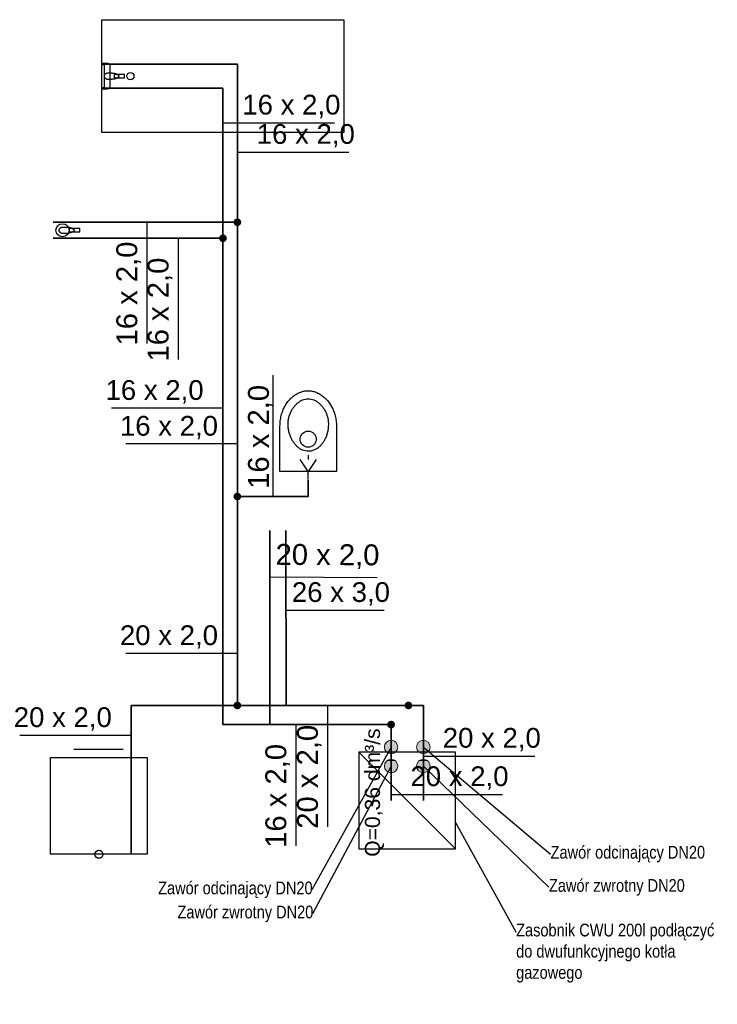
# Model space of a CAD drawing. Extents: x -69357 to 44456, y -75057 to 4617.
# Tile 5 of 23: x -63475 to -63042, y -74868 to -74258. Entities that reach past the tile are written whole.
import ezdxf
from ezdxf import colors
from ezdxf.entities.mleader import LeaderData, LeaderLine
from ezdxf.lldxf.tags import DXFTag
from ezdxf.math import Vec2, Vec3

# ---------------------------------------------------------------- set-up
doc = ezdxf.new("R2010")
doc.units = 0
for name, color, linetype, lineweight in [('IS_Ciepła_woda', 1, 'DASHDOT', 35), ('IS_opisy', 7, 'Continuous', 15), ('IS_Zimna_woda', 5, 'SOLID', 35), ('zawory odcinające', 250, 'Continuous', 20)]:
    doc.layers.add(name, color=color, linetype=linetype, lineweight=lineweight)
for name, color, linetype in [('IS_Inne_Urzadzenia_kanalizacja', 18, 'SOLID'), ('IS_Inne_Urzadzenia_Wodociag', 18, 'SOLID'), ('IS_Odbiorniki', 18, 'SOLID'), ('IS_Opisy_działek_Wodociag', 18, 'SOLID'), ('IS_Text_Odbiornikow_Wodociag', 7, 'Continuous')]:
    doc.layers.add(name, color=color, linetype=linetype)
doc.styles.add('Opisowy', font='arial.ttf')
doc.styles.get("Standard").update_dxf_attribs({"font": 'arial.ttf'})
tags = doc.linetypes.add('DASHDOT', pattern=[20, 10, -5, 0, -5]).pattern_tags.tags
tags[10:11] = [DXFTag(74, 4), DXFTag(75, 0), DXFTag(340, '0'), DXFTag(46, 0.0), DXFTag(50, 0.0), DXFTag(44, 0.0), DXFTag(45, 0.0)]
tags[8:9] = [DXFTag(74, 4), DXFTag(75, 0), DXFTag(340, '0'), DXFTag(46, 0.0), DXFTag(50, 0.0), DXFTag(44, 0.0), DXFTag(45, 0.0)]
tags[6:7] = [DXFTag(74, 4), DXFTag(75, 0), DXFTag(340, '0'), DXFTag(46, 0.0), DXFTag(50, 0.0), DXFTag(44, 0.0), DXFTag(45, 0.0)]
tags[4:5] = [DXFTag(74, 4), DXFTag(75, 0), DXFTag(340, '0'), DXFTag(46, 0.0), DXFTag(50, 0.0), DXFTag(44, 0.0), DXFTag(45, 0.0)]
tags = doc.linetypes.add('SOLID', pattern=[10, 10, 0]).pattern_tags.tags
tags[6:7] = [DXFTag(74, 4), DXFTag(75, 0), DXFTag(340, '0'), DXFTag(46, 0.0), DXFTag(50, 0.0), DXFTag(44, 0.0), DXFTag(45, 0.0)]
tags[4:5] = [DXFTag(74, 4), DXFTag(75, 0), DXFTag(340, '0'), DXFTag(46, 0.0), DXFTag(50, 0.0), DXFTag(44, 0.0), DXFTag(45, 0.0)]

# ---------------------------------------------------------------- blocks, each defined once
blk = doc.blocks.new('_None')

msp = doc.modelspace()

# ---------------------------------------------------------------- hatches: boundary and pattern name
at = {"layer": 'IS_Opisy_działek_Wodociag'}
h = msp.add_hatch(color=5, dxfattribs=at)
edge = h.paths.add_edge_path()
edge.add_arc((-63339.9, -74383.4), 2.4, 90, 450)
h = msp.add_hatch(color=1, dxfattribs=at)
edge = h.paths.add_edge_path()
edge.add_arc((-63348.82, -74393.34), 2.4, 90, 450)
h = msp.add_hatch(color=5, dxfattribs=at)
edge = h.paths.add_edge_path()
edge.add_arc((-63339.9, -74553.37), 2.4, 90, 450)
h = msp.add_hatch(color=5, dxfattribs=at)
edge = h.paths.add_edge_path()
edge.add_arc((-63339.9, -74682.88), 2.4, 90, 450)
h = msp.add_hatch(color=1, dxfattribs=at)
edge = h.paths.add_edge_path()
edge.add_arc((-63244.56, -74694.72), 2.4, 90, 450)
at = {"layer": 'IS_Text_Odbiornikow_Wodociag'}
h = msp.add_hatch(color=5, dxfattribs=at)
edge = h.paths.add_edge_path()
edge.add_arc((-63233.8, -74682.88), 2.4, 90, 450)
at = {"layer": 'zawory odcinające'}
h = msp.add_hatch(color=256, dxfattribs=at)
h.dxf.hatch_style = 1
h.paths.add_polyline_path([(-63248.74, -74708.65, 0.414214), (-63244.56, -74712.83, 0.414214), (-63240.38, -74708.65)])
h.paths.add_polyline_path([(-63248.74, -74708.65), (-63240.38, -74708.65, 0.414214), (-63244.56, -74704.47, 0.414214)])
h = msp.add_hatch(color=256, dxfattribs=at)
h.dxf.hatch_style = 1
h.paths.add_polyline_path([(-63228.74, -74708.65, 0.414214), (-63224.56, -74712.83, 0.414214), (-63220.38, -74708.65)])
h.paths.add_polyline_path([(-63228.74, -74708.65), (-63220.38, -74708.65, 0.414214), (-63224.56, -74704.47, 0.414214)])
h = msp.add_hatch(color=256, dxfattribs=at)
h.dxf.hatch_style = 1
h.paths.add_polyline_path([(-63248.74, -74720.44, 0.414214), (-63244.56, -74724.62, 0.414214), (-63240.38, -74720.44)])
h.paths.add_polyline_path([(-63248.74, -74720.44), (-63240.38, -74720.44, 0.414214), (-63244.56, -74716.26, 0.414214)])
h = msp.add_hatch(color=256, dxfattribs=at)
h.dxf.hatch_style = 1
h.paths.add_polyline_path([(-63228.74, -74720.44, 0.414214), (-63224.56, -74724.62, 0.414214), (-63220.38, -74720.44)])
h.paths.add_polyline_path([(-63228.74, -74720.44), (-63220.38, -74720.44, 0.414214), (-63224.56, -74716.26, 0.414214)])

# ---------------------------------------------------------------- linework, layer by layer
at = {"layer": 'IS_Ciepła_woda'}
for p, q in [((-63348.82, -74300.38), (-63423.88, -74300.38)), ((-63348.82, -74393.34), (-63348.82, -74300.38)), ((-63348.82, -74393.34), (-63454.03, -74393.34)), ((-63348.82, -74393.34), (-63348.82, -74694.72)), ((-63319.84, -74574.49), (-63319.84, -74694.72)), ((-63348.82, -74694.72), (-63244.56, -74694.72)), ((-63244.56, -74694.72), (-63244.56, -74741.76))]:
    msp.add_line(p, q, dxfattribs=at)
at = {"layer": 'IS_Inne_Urzadzenia_kanalizacja'}
msp.add_ellipse((-63425.74, -74775.1), major_axis=(2.5, 0), ratio=1, dxfattribs=at)
at = {"layer": 'IS_Inne_Urzadzenia_Wodociag'}
for p, q in [((-63204.56, -74711.76), (-63264.56, -74711.76)), ((-63264.56, -74711.76), (-63264.56, -74771.76)), ((-63204.56, -74771.76), (-63264.56, -74711.76)), ((-63204.56, -74771.76), (-63204.56, -74711.76)), ((-63264.56, -74771.76), (-63204.56, -74771.76)), ((-63204.56, -74771.76), (-63204.56, -74771.76))]:
    msp.add_line(p, q, dxfattribs=at)
at = {"layer": 'IS_Odbiorniki'}
for p, q in [((-63423.88, -74257.88), (-63273.88, -74257.88)), ((-63423.88, -74327.88), (-63423.88, -74257.88)), ((-63423.88, -74257.88), (-63423.88, -74257.88)), ((-63273.88, -74257.88), (-63273.88, -74327.88)), ((-63423.88, -74285.88), (-63423.88, -74284.88)), ((-63423.88, -74284.88), (-63422.38, -74284.88)), ((-63422.38, -74285.88), (-63423.88, -74285.88)), ((-63422.38, -74284.88), (-63422.38, -74285.88)), ((-63422.38, -74285.88), (-63422.38, -74285.88)), ((-63409.88, -74291.88), (-63416.38, -74291.88)), ((-63416.38, -74291.88), (-63416.38, -74293.88)), ((-63416.38, -74293.88), (-63409.88, -74293.88)), ((-63409.88, -74293.88), (-63409.88, -74291.88)), ((-63409.88, -74293.88), (-63409.88, -74293.88)), ((-63423.88, -74300.88), (-63423.88, -74299.88)), ((-63423.88, -74299.88), (-63422.38, -74299.88)), ((-63422.38, -74300.88), (-63423.88, -74300.88)), ((-63422.38, -74299.88), (-63422.38, -74300.88)), ((-63422.38, -74300.88), (-63422.38, -74300.88)), ((-63273.88, -74327.88), (-63423.88, -74327.88)), ((-63437.51, -74387.35), (-63444.22, -74387.35)), ((-63444.22, -74387.35), (-63444.22, -74389.34)), ((-63437.51, -74389.34), (-63437.51, -74387.35)), ((-63444.22, -74389.34), (-63437.51, -74389.34)), ((-63437.51, -74389.34), (-63437.51, -74389.34)), ((-63295.97, -74527.85), (-63295.97, -74530.35)), ((-63295.97, -74537.85), (-63300.97, -74530.35)), ((-63290.97, -74530.35), (-63295.97, -74537.85)), ((-63295.97, -74542.85), (-63295.97, -74537.85)), ((-63410.74, -74710.1), (-63441.24, -74710.1)), ((-63455.74, -74775.1), (-63455.74, -74715.1)), ((-63455.74, -74715.1), (-63395.74, -74715.1)), ((-63395.74, -74715.1), (-63395.74, -74775.1)), ((-63395.74, -74775.1), (-63455.74, -74775.1)), ((-63395.74, -74775.1), (-63395.74, -74775.1))]:
    msp.add_line(p, q, dxfattribs=at)
for centre, major_axis in [((-63406.23, -74292.88), (2.2, 0)), ((-63448.35, -74388.37), (4.08, 0)), ((-63295.97, -74517.85), (5.01, 0))]:
    msp.add_ellipse(centre, major_axis=major_axis, ratio=1, dxfattribs=at)
for points, knots in [([(-63422.38, -74300.88), (-63422.38, -74300.52), (-63422.38, -74299.72), (-63422.38, -74298.43), (-63422.38, -74296.97), (-63422.38, -74295.38), (-63422.38, -74293.72), (-63422.38, -74292.04), (-63422.38, -74290.38), (-63422.38, -74288.79), (-63422.38, -74287.33), (-63422.38, -74286.04), (-63422.38, -74285.24), (-63422.38, -74284.88)], [0, 0, 0, 0, 1.082645, 2.38843, 3.867769, 5.471074, 7.14876, 8.85124, 10.528926, 12.132231, 13.61157, 14.917355, 16, 16, 16, 16]), ([(-63422.38, -74284.88), (-63422.37, -74284.88), (-63422.35, -74284.88), (-63422.32, -74284.88), (-63422.26, -74284.88), (-63422.17, -74284.88), (-63422.06, -74284.88), (-63421.92, -74284.88), (-63421.76, -74284.88), (-63421.57, -74284.88), (-63421.36, -74284.88), (-63421.13, -74284.88), (-63420.96, -74284.88), (-63420.88, -74284.88)], [0, 0, 0, 0, 0.012397, 0.049587, 0.11157, 0.198347, 0.309917, 0.446281, 0.607438, 0.793388, 1.004132, 1.239669, 1.5, 1.5, 1.5, 1.5]), ([(-63422.38, -74292.88), (-63422.38, -74292.79), (-63422.36, -74292.6), (-63422.29, -74292.34), (-63422.18, -74292.08), (-63422.03, -74291.83), (-63421.85, -74291.61), (-63421.65, -74291.4), (-63421.42, -74291.22), (-63421.18, -74291.08), (-63420.92, -74290.97), (-63420.65, -74290.9), (-63420.47, -74290.88), (-63420.38, -74290.88)], [0, 0, 0, 0, 0.273037, 0.549292, 0.830058, 1.115075, 1.403036, 1.692041, 1.980001, 2.265018, 2.545785, 2.82204, 3.095076, 3.095076, 3.095076, 3.095076]), ([(-63420.88, -74284.88), (-63420.75, -74284.88), (-63420.51, -74284.89), (-63420.17, -74284.92), (-63419.87, -74284.99), (-63419.61, -74285.09), (-63419.4, -74285.23), (-63419.22, -74285.4), (-63419.09, -74285.62), (-63418.99, -74285.87), (-63418.92, -74286.17), (-63418.88, -74286.51), (-63418.88, -74286.75), (-63418.88, -74286.88)], [0, 0, 0, 0, 0.384885, 0.724568, 1.024891, 1.293879, 1.542296, 1.783488, 2.031905, 2.300893, 2.601217, 2.940899, 3.325784, 3.325784, 3.325784, 3.325784]), ([(-63420.38, -74290.88), (-63420.33, -74290.88), (-63420.24, -74290.88), (-63420.1, -74290.88), (-63419.95, -74290.88), (-63419.8, -74290.88), (-63419.64, -74290.88), (-63419.47, -74290.88), (-63419.29, -74290.88), (-63419.09, -74290.88), (-63418.87, -74290.88), (-63418.63, -74290.88), (-63418.46, -74290.88), (-63418.38, -74290.88)], [0, 0, 0, 0, 0.136739, 0.275733, 0.419234, 0.569497, 0.728775, 0.899324, 1.083396, 1.283246, 1.501127, 1.739294, 2, 2, 2, 2]), ([(-63418.88, -74286.88), (-63418.88, -74287.18), (-63418.88, -74287.81), (-63418.88, -74288.81), (-63418.88, -74289.9), (-63418.88, -74291.07), (-63418.88, -74292.27), (-63418.88, -74293.49), (-63418.88, -74294.69), (-63418.88, -74295.85), (-63418.88, -74296.95), (-63418.88, -74297.95), (-63418.88, -74298.58), (-63418.88, -74298.88)], [0, 0, 0, 0, 0.888054, 1.897821, 3.002254, 4.174305, 5.386927, 6.613073, 7.825695, 8.997746, 10.102179, 11.111946, 12, 12, 12, 12]), ([(-63418.38, -74290.88), (-63418.15, -74290.88), (-63417.7, -74290.9), (-63417.03, -74290.96), (-63416.39, -74291.07), (-63415.78, -74291.22), (-63415.21, -74291.39), (-63414.7, -74291.6), (-63414.26, -74291.82), (-63413.89, -74292.06), (-63413.61, -74292.32), (-63413.42, -74292.59), (-63413.38, -74292.79), (-63413.38, -74292.88)], [0, 0, 0, 0, 0.680365, 1.352598, 2.007974, 2.637404, 3.231713, 3.781963, 4.279934, 4.718988, 5.095816, 5.41425, 5.692788, 5.692788, 5.692788, 5.692788]), ([(-63420.38, -74294.88), (-63420.47, -74294.88), (-63420.65, -74294.86), (-63420.92, -74294.79), (-63421.18, -74294.68), (-63421.42, -74294.53), (-63421.65, -74294.36), (-63421.85, -74294.15), (-63422.03, -74293.93), (-63422.18, -74293.68), (-63422.29, -74293.42), (-63422.36, -74293.15), (-63422.38, -74292.97), (-63422.38, -74292.88)], [0, 0, 0, 0, 0.273037, 0.549292, 0.830058, 1.115075, 1.403036, 1.692041, 1.980001, 2.265018, 2.545785, 2.82204, 3.095076, 3.095076, 3.095076, 3.095076]), ([(-63418.38, -74294.88), (-63418.42, -74294.88), (-63418.53, -74294.88), (-63418.7, -74294.88), (-63418.88, -74294.88), (-63419.07, -74294.88), (-63419.27, -74294.88), (-63419.48, -74294.88), (-63419.68, -74294.88), (-63419.87, -74294.88), (-63420.05, -74294.88), (-63420.22, -74294.88), (-63420.33, -74294.88), (-63420.38, -74294.88)], [0, 0, 0, 0, 0.148009, 0.316304, 0.500376, 0.695718, 0.897821, 1.102179, 1.304282, 1.499624, 1.683696, 1.851991, 2, 2, 2, 2]), ([(-63413.38, -74292.88), (-63413.38, -74292.97), (-63413.42, -74293.17), (-63413.61, -74293.44), (-63413.89, -74293.7), (-63414.26, -74293.94), (-63414.7, -74294.16), (-63415.21, -74294.37), (-63415.78, -74294.54), (-63416.39, -74294.68), (-63417.03, -74294.79), (-63417.7, -74294.86), (-63418.15, -74294.88), (-63418.38, -74294.88)], [0, 0, 0, 0, 0.278538, 0.596972, 0.9738, 1.412854, 1.910826, 2.461075, 3.055384, 3.684814, 4.34019, 5.012423, 5.692788, 5.692788, 5.692788, 5.692788]), ([(-63420.88, -74300.88), (-63420.96, -74300.88), (-63421.13, -74300.88), (-63421.36, -74300.88), (-63421.57, -74300.88), (-63421.76, -74300.88), (-63421.92, -74300.88), (-63422.06, -74300.88), (-63422.17, -74300.88), (-63422.26, -74300.88), (-63422.32, -74300.88), (-63422.35, -74300.88), (-63422.37, -74300.88), (-63422.38, -74300.88)], [0, 0, 0, 0, 0.260331, 0.495868, 0.706612, 0.892562, 1.053719, 1.190083, 1.301653, 1.38843, 1.450413, 1.487603, 1.5, 1.5, 1.5, 1.5]), ([(-63418.88, -74298.88), (-63418.88, -74298.97), (-63418.88, -74299.15), (-63418.92, -74299.42), (-63418.99, -74299.68), (-63419.09, -74299.92), (-63419.23, -74300.15), (-63419.4, -74300.36), (-63419.61, -74300.54), (-63419.86, -74300.69), (-63420.16, -74300.8), (-63420.5, -74300.87), (-63420.75, -74300.88), (-63420.88, -74300.88)], [0, 0, 0, 0, 0.272276, 0.542692, 0.810227, 1.07504, 1.338798, 1.604973, 1.87895, 2.16785, 2.480019, 2.824368, 3.209791, 3.209791, 3.209791, 3.209791]), ([(-63450.41, -74388.35), (-63450.41, -74388.25), (-63450.4, -74388.07), (-63450.32, -74387.81), (-63450.21, -74387.55), (-63450.06, -74387.3), (-63449.87, -74387.08), (-63449.66, -74386.88), (-63449.43, -74386.7), (-63449.18, -74386.55), (-63448.91, -74386.44), (-63448.63, -74386.37), (-63448.44, -74386.36), (-63448.35, -74386.36)], [0, 0, 0, 0, 0.271425, 0.546649, 0.827367, 1.113556, 1.404027, 1.696914, 1.990094, 2.281571, 2.569879, 2.854507, 3.136391, 3.136391, 3.136391, 3.136391]), ([(-63448.35, -74390.33), (-63448.44, -74390.33), (-63448.63, -74390.32), (-63448.91, -74390.25), (-63449.18, -74390.14), (-63449.43, -74389.99), (-63449.66, -74389.81), (-63449.87, -74389.61), (-63450.06, -74389.39), (-63450.21, -74389.14), (-63450.32, -74388.89), (-63450.4, -74388.62), (-63450.41, -74388.44), (-63450.41, -74388.35)], [0, 0, 0, 0, 0.281885, 0.566513, 0.85482, 1.146298, 1.439477, 1.732365, 2.022836, 2.309024, 2.589742, 2.864967, 3.136391, 3.136391, 3.136391, 3.136391]), ([(-63448.35, -74386.36), (-63448.3, -74386.36), (-63448.21, -74386.36), (-63448.06, -74386.36), (-63447.91, -74386.36), (-63447.76, -74386.36), (-63447.59, -74386.36), (-63447.42, -74386.36), (-63447.22, -74386.36), (-63447.02, -74386.36), (-63446.79, -74386.36), (-63446.54, -74386.36), (-63446.37, -74386.36), (-63446.28, -74386.36)], [0, 0, 0, 0, 0.141211, 0.28475, 0.432944, 0.58812, 0.752608, 0.928734, 1.118825, 1.325211, 1.550217, 1.796173, 2.065404, 2.065404, 2.065404, 2.065404]), ([(-63446.28, -74386.36), (-63446.05, -74386.36), (-63445.58, -74386.37), (-63444.9, -74386.44), (-63444.23, -74386.55), (-63443.6, -74386.69), (-63443.02, -74386.87), (-63442.49, -74387.07), (-63442.03, -74387.29), (-63441.65, -74387.53), (-63441.36, -74387.78), (-63441.17, -74388.05), (-63441.12, -74388.25), (-63441.12, -74388.35)], [0, 0, 0, 0, 0.702582, 1.396527, 2.072634, 2.721358, 3.333079, 3.898418, 4.408712, 4.856877, 5.2392, 5.559355, 5.836677, 5.836677, 5.836677, 5.836677]), ([(-63441.12, -74388.35), (-63441.12, -74388.44), (-63441.17, -74388.64), (-63441.36, -74388.91), (-63441.65, -74389.16), (-63442.03, -74389.4), (-63442.49, -74389.62), (-63443.02, -74389.82), (-63443.6, -74390), (-63444.23, -74390.14), (-63444.9, -74390.25), (-63445.58, -74390.32), (-63446.05, -74390.33), (-63446.28, -74390.33)], [0, 0, 0, 0, 0.277322, 0.597477, 0.9798, 1.427965, 1.938259, 2.503598, 3.115319, 3.764043, 4.44015, 5.134095, 5.836677, 5.836677, 5.836677, 5.836677]), ([(-63446.28, -74390.33), (-63446.33, -74390.33), (-63446.43, -74390.33), (-63446.57, -74390.33), (-63446.72, -74390.33), (-63446.87, -74390.33), (-63447.04, -74390.33), (-63447.22, -74390.33), (-63447.41, -74390.33), (-63447.61, -74390.33), (-63447.84, -74390.33), (-63448.09, -74390.33), (-63448.26, -74390.33), (-63448.35, -74390.33)], [0, 0, 0, 0, 0.141211, 0.28475, 0.432944, 0.58812, 0.752608, 0.928734, 1.118825, 1.325211, 1.550217, 1.796173, 2.065404, 2.065404, 2.065404, 2.065404]), ([(-63313.47, -74509.85), (-63313.47, -74508.7), (-63313.34, -74506.46), (-63312.75, -74503.22), (-63311.81, -74500.23), (-63310.55, -74497.5), (-63309.02, -74495.06), (-63307.25, -74492.94), (-63305.26, -74491.15), (-63303.11, -74489.71), (-63300.81, -74488.65), (-63298.42, -74488), (-63296.78, -74487.85), (-63295.97, -74487.85)], [0, 0, 0, 0, 3.448607, 6.723853, 9.846743, 12.834356, 15.70064, 18.457582, 21.116743, 23.691147, 26.19745, 28.658257, 31.104254, 31.104254, 31.104254, 31.104254]), ([(-63295.97, -74487.85), (-63295.15, -74487.85), (-63293.51, -74488.01), (-63291.11, -74488.69), (-63288.82, -74489.79), (-63286.67, -74491.28), (-63284.69, -74493.11), (-63282.91, -74495.27), (-63281.38, -74497.72), (-63280.13, -74500.44), (-63279.19, -74503.39), (-63278.6, -74506.56), (-63278.47, -74508.74), (-63278.47, -74509.85)], [0, 0, 0, 0, 2.447033, 4.91566, 7.439138, 10.03873, 12.726732, 15.509667, 18.391215, 21.374736, 24.4654, 27.671942, 31.008057, 31.008057, 31.008057, 31.008057]), ([(-63308.47, -74508.35), (-63308.47, -74507.63), (-63308.37, -74506.19), (-63307.95, -74504.07), (-63307.28, -74502.05), (-63306.39, -74500.15), (-63305.31, -74498.4), (-63304.05, -74496.83), (-63302.64, -74495.47), (-63301.1, -74494.35), (-63299.46, -74493.51), (-63297.74, -74492.98), (-63296.55, -74492.85), (-63295.97, -74492.85)], [0, 0, 0, 0, 2.16899, 4.317725, 6.444376, 8.542237, 10.601755, 12.612602, 14.565919, 16.456912, 18.287975, 20.072352, 21.837822, 21.837822, 21.837822, 21.837822]), ([(-63295.97, -74492.85), (-63295.38, -74492.85), (-63294.19, -74492.98), (-63292.47, -74493.51), (-63290.83, -74494.35), (-63289.29, -74495.47), (-63287.88, -74496.83), (-63286.63, -74498.4), (-63285.54, -74500.15), (-63284.65, -74502.05), (-63283.98, -74504.07), (-63283.56, -74506.19), (-63283.47, -74507.63), (-63283.47, -74508.35)], [0, 0, 0, 0, 1.765469, 3.549847, 5.38091, 7.271903, 9.22522, 11.236067, 13.295584, 15.393445, 17.520097, 19.668832, 21.837822, 21.837822, 21.837822, 21.837822]), ([(-63313.47, -74537.85), (-63313.47, -74535.6), (-63313.47, -74531.58), (-63313.47, -74526.18), (-63313.47, -74521.99), (-63313.47, -74518.83), (-63313.47, -74516.51), (-63313.47, -74514.83), (-63313.47, -74513.62), (-63313.47, -74512.69), (-63313.47, -74511.85), (-63313.47, -74510.92), (-63313.47, -74510.24), (-63313.47, -74509.85)], [0, 0, 0, 0, 6.737791, 12.075883, 16.201352, 19.301277, 21.562735, 23.172802, 24.318557, 25.187077, 25.96544, 26.840721, 28, 28, 28, 28]), ([(-63295.97, -74525.35), (-63296.55, -74525.35), (-63297.74, -74525.23), (-63299.47, -74524.68), (-63301.11, -74523.82), (-63302.65, -74522.66), (-63304.06, -74521.23), (-63305.32, -74519.55), (-63306.4, -74517.65), (-63307.29, -74515.55), (-63307.95, -74513.28), (-63308.37, -74510.86), (-63308.47, -74509.2), (-63308.47, -74508.35)], [0, 0, 0, 0, 1.765585, 3.552282, 5.393148, 7.308851, 9.310391, 11.402137, 13.584538, 15.856368, 18.216537, 20.665584, 23.206893, 23.206893, 23.206893, 23.206893]), ([(-63283.47, -74508.35), (-63283.47, -74509.24), (-63283.56, -74510.96), (-63283.97, -74513.45), (-63284.64, -74515.76), (-63285.52, -74517.87), (-63286.61, -74519.75), (-63287.87, -74521.4), (-63289.29, -74522.79), (-63290.83, -74523.9), (-63292.47, -74524.72), (-63294.19, -74525.23), (-63295.38, -74525.35), (-63295.97, -74525.35)], [0, 0, 0, 0, 2.653831, 5.171757, 7.564384, 9.840362, 12.007145, 14.072009, 16.043366, 17.932381, 19.754842, 21.533085, 23.297545, 23.297545, 23.297545, 23.297545]), ([(-63278.47, -74509.85), (-63278.47, -74509.86), (-63278.47, -74509.91), (-63278.47, -74510.1), (-63278.47, -74510.55), (-63278.47, -74511.37), (-63278.47, -74512.69), (-63278.47, -74514.65), (-63278.47, -74517.36), (-63278.47, -74520.96), (-63278.47, -74525.57), (-63278.47, -74531.31), (-63278.47, -74535.53), (-63278.47, -74537.85)], [0, 0, 0, 0, 0.021037, 0.168295, 0.567994, 1.346356, 2.629602, 4.543952, 7.215627, 10.770849, 15.335838, 21.036814, 28, 28, 28, 28]), ([(-63278.47, -74537.85), (-63279.89, -74537.85), (-63282.53, -74537.85), (-63286.22, -74537.85), (-63289.42, -74537.85), (-63292.26, -74537.85), (-63294.88, -74537.85), (-63297.42, -74537.85), (-63300.01, -74537.85), (-63302.8, -74537.85), (-63305.93, -74537.85), (-63309.52, -74537.85), (-63312.08, -74537.85), (-63313.47, -74537.85)], [0, 0, 0, 0, 4.274981, 7.918858, 11.069121, 13.863261, 16.438768, 18.933133, 21.483847, 24.2284, 27.304282, 30.848986, 35, 35, 35, 35])]:
    msp.add_open_spline(points, degree=3, knots=knots, dxfattribs=at)
at = {"layer": 'IS_Opisy_działek_Wodociag'}
for p, q in [((-63348.82, -74321.8), (-63279.67, -74321.8)), ((-63339.9, -74339.96), (-63270.75, -74339.96)), ((-63395.98, -74383.4), (-63395.98, -74458.55)), ((-63376.58, -74393.34), (-63376.58, -74468.49)), ((-63317.93, -74478.22), (-63317.93, -74553.37)), ((-63348.82, -74498.66), (-63417.97, -74498.66)), ((-63339.9, -74520.83), (-63409.05, -74520.83)), ((-63319.84, -74603.13), (-63253.12, -74603.53)), ((-63309.78, -74623.88), (-63248.95, -74623.88)), ((-63339.9, -74650.6), (-63409.05, -74650.6)), ((-63283.98, -74682.88), (-63283.98, -74758.03)), ((-63303.58, -74694.72), (-63303.58, -74769.87)), ((-63405.74, -74701.4), (-63474.89, -74701.4)), ((-63224.56, -74714.2), (-63155.41, -74714.2)), ((-63244.56, -74738), (-63175.41, -74738))]:
    msp.add_line(p, q, dxfattribs=at)
at = {"layer": 'IS_Zimna_woda'}
for p, q in [((-63339.9, -74285.38), (-63423.88, -74285.38)), ((-63339.9, -74383.4), (-63339.9, -74285.38)), ((-63339.9, -74383.4), (-63454.03, -74383.4)), ((-63339.9, -74553.37), (-63339.9, -74383.4)), ((-63295.97, -74553.37), (-63295.97, -74543.35)), ((-63339.9, -74682.88), (-63339.9, -74553.37)), ((-63339.9, -74553.37), (-63295.97, -74553.37)), ((-63309.71, -74682.88), (-63309.84, -74574.49)), ((-63339.9, -74682.88), (-63405.74, -74682.88)), ((-63405.74, -74682.88), (-63405.74, -74775.1)), ((-63339.9, -74682.88), (-63233.8, -74682.88)), ((-63233.8, -74682.88), (-63224.56, -74682.88)), ((-63224.56, -74682.88), (-63224.56, -74741.76))]:
    msp.add_line(p, q, dxfattribs=at)
at = {"layer": 'zawory odcinające'}
for p, q in [((-63244.56, -74708.65), (-63244.56, -74716.94)), ((-63224.56, -74708.65), (-63224.56, -74716.94)), ((-63241.83, -74716.94), (-63247.28, -74716.94)), ((-63221.83, -74716.94), (-63227.28, -74716.94))]:
    msp.add_line(p, q, dxfattribs=at)
for centre in [(-63244.56, -74708.65), (-63224.56, -74708.65), (-63244.56, -74720.44), (-63224.56, -74720.44)]:
    msp.add_circle(centre, 4.18, dxfattribs=at)

# ---------------------------------------------------------------- texts
at = {"layer": 'IS_Opisy_działek_Wodociag', "char_height": 12.24}
for s, insert, attachment_point in [('\\fArial|b0|i0;16 x 2,0', (-63336.82, -74318.92), 7), ('\\fArial|b0|i0;16 x 2,0', (-63327.9, -74337.08), 7), ('\\fArial|b0|i0;16 x 2,0', (-63360.82, -74495.78), 9), ('\\fArial|b0|i0;16 x 2,0', (-63351.9, -74517.95), 9), ('\\fArial|b0|i0;26 x 3,0', (-63306.1, -74621), 7), ('\\fArial|b0|i0;20 x 2,0', (-63351.9, -74647.72), 9), ('\\fArial|b0|i0;20 x 2,0', (-63417.74, -74698.52), 9), ('\\fArial|b0|i0;20 x 2,0', (-63212.56, -74711.32), 7), ('\\fArial|b0|i0;20 x 2,0', (-63232.56, -74735.12), 7)]:
    msp.add_mtext(s, dxfattribs=dict(at, insert=insert, attachment_point=attachment_point))
at = {"layer": 'IS_Opisy_działek_Wodociag', "char_height": 12.96}
for s, insert, attachment_point, rotation in [('\\fArial|b0|i0;16 x 2,0', (-63399.58, -74395.4), 9, 90), ('\\fArial|b0|i0;16 x 2,0', (-63380.18, -74405.34), 9, 90), ('\\fArial|b0|i0;16 x 2,0', (-63317.93, -74484.23), 9, 90), ('\\fArial|b0|i0;20 x 2,0', (-63316.25, -74598.11), 7, 359.7), ('\\fArial|b0|i0;20 x 2,0', (-63287.58, -74694.88), 9, 90), ('\\fArial|b0|i0;16 x 2,0', (-63307.18, -74706.72), 9, 90)]:
    msp.add_mtext(s, dxfattribs=dict(at, insert=insert, attachment_point=attachment_point, rotation=rotation))
at = {"layer": 'IS_Text_Odbiornikow_Wodociag', "linetype": 'SOLID', "insert": (-63248.89, -74776.65), "char_height": 9.36, "attachment_point": 7, "rotation": 90}
msp.add_mtext('\\fArial|b0|i0;Q=0,36 dm³/s', dxfattribs=at)

# ---------------------------------------------------------------- leaders
at = {"layer": 'IS_opisy', "lineweight": 25}
ml = msp.add_multileader_mtext('Standard', dxfattribs=at)
ml.set_content('{\\fArial Narrow|b0|i0|c238|p34;Zawór odcinający DN20}', color=256, style='Opisowy')
ml.set_leader_properties()
ml.set_arrow_properties(name='NONE')
ml.build(insert=Vec2(0, 0))
ml.multileader.update_dxf_attribs({"dogleg_length": 0.1, "arrow_head_size": 0.615})
ctx = ml.context
ctx.base_point, ctx.char_height, ctx.arrow_head_size, ctx.landing_gap_size, ctx.plane_origin = Vec3(-63389.1, -74797.1), 7.8773, 0.615, 0.0615, Vec3(-63010.23, -74910.62)
notes = []
notes.append((ctx, [(1, (1, 1, 0), (-63293.72, -74797.1), (-1, 0), 0.1, [(0, [(-63244.56, -74708.65)], 0, [])])]))
ctx.mtext.insert, ctx.mtext.width, ctx.mtext.flow_direction = Vec3(-63389.03, -74792), 103.3678, 5
ml = msp.add_multileader_mtext('Standard', dxfattribs=at)
ml.set_content('{\\fArial Narrow|b0|i0|c238|p34;Zawór odcinający DN20}', color=256, style='Opisowy')
ml.set_leader_properties()
ml.set_arrow_properties(name='NONE')
ml.build(insert=Vec2(0, 0))
ml.multileader.update_dxf_attribs({"dogleg_length": 0.1, "arrow_head_size": 0.615})
ctx = ml.context
ctx.base_point, ctx.char_height, ctx.arrow_head_size, ctx.landing_gap_size, ctx.plane_origin = Vec3(-63145.71, -74774.98), 7.8773, 0.615, 0.0615, Vec3(-62990.23, -74910.62)
notes.append((ctx, [(0, (1, 1, 0), (-63145.81, -74774.98), (1, 0), 0.1, [(0, [(-63224.56, -74708.65)], 0, [])])]))
ctx.mtext.insert, ctx.mtext.width, ctx.mtext.flow_direction = Vec3(-63145.65, -74769.88), 103.3678, 5
ml = msp.add_multileader_mtext('Standard', dxfattribs=at)
ml.set_content('{\\fArial Narrow|b0|i0|c238|p34;Zawór zwrotny DN20}', color=256, style='Opisowy')
ml.set_leader_properties()
ml.set_arrow_properties(name='NONE')
ml.build(insert=Vec2(0, 0))
ml.multileader.update_dxf_attribs({"dogleg_length": 0.1, "arrow_head_size": 0.615})
ctx = ml.context
ctx.base_point, ctx.char_height, ctx.arrow_head_size, ctx.landing_gap_size, ctx.plane_origin = Vec3(-63377.1, -74812.03), 7.8773, 0.615, 0.0615, Vec3(-62990.23, -74910.62)
notes.append((ctx, [(1, (1, 1, 0), (-63293.28, -74812.03), (-1, 0), 0.1, [(0, [(-63244.56, -74720.44)], 0, [])])]))
ctx.mtext.insert, ctx.mtext.width, ctx.mtext.flow_direction = Vec3(-63377.04, -74806.93), 103.3678, 5
ml = msp.add_multileader_mtext('Standard', dxfattribs=at)
ml.set_content('{\\fArial Narrow|b0|i0|c238|p34;Zawór zwrotny DN20}', color=256, style='Opisowy')
ml.set_leader_properties()
ml.set_arrow_properties(name='NONE')
ml.build(insert=Vec2(0, 0))
ml.multileader.update_dxf_attribs({"dogleg_length": 0.1, "arrow_head_size": 0.615})
ctx = ml.context
ctx.base_point, ctx.char_height, ctx.arrow_head_size, ctx.landing_gap_size, ctx.plane_origin = Vec3(-63146.74, -74795.56), 7.8773, 0.615, 0.0615, Vec3(-62970.23, -74910.62)
notes.append((ctx, [(0, (1, 1, 0), (-63146.84, -74795.56), (1, 0), 0.1, [(0, [(-63224.56, -74720.44)], 0, [])])]))
ctx.mtext.insert, ctx.mtext.width, ctx.mtext.flow_direction = Vec3(-63146.68, -74790.47), 103.3678, 5
ml = msp.add_multileader_mtext('Standard', dxfattribs=at)
ml.set_content('{\\fArial Narrow|b0|i0|c238|p34;Zasobnik CWU 200l podłączyć do dwufunkcyjnego kotła gazowego}', color=256, style='Opisowy')
ml.set_leader_properties()
ml.set_arrow_properties(name='NONE')
ml.build(insert=Vec2(0, 0))
ml.multileader.update_dxf_attribs({"dogleg_length": 0.1, "arrow_head_size": 0.615})
ctx = ml.context
ctx.base_point, ctx.char_height, ctx.arrow_head_size, ctx.landing_gap_size, ctx.plane_origin = Vec3(-63167.09, -74823.21), 7.8773, 0.615, 0.0615, Vec3(-62970.23, -74846.71)
notes.append((ctx, [(0, (1, 1, 0), (-63167.19, -74823.21), (1, 0), 0.1, [(0, [(-63204.56, -74755.46)], 0, [])])]))
ctx.mtext.insert, ctx.mtext.width, ctx.mtext.flow_direction = Vec3(-63167.03, -74818.11), 124.1159, 5
for ctx, leaders in notes:
    for number, flags, end, landing, length, lines in leaders:
        leader = LeaderData()
        leader.index, (leader.has_last_leader_line, leader.has_dogleg_vector, leader.attachment_direction) = number, flags
        leader.last_leader_point, leader.dogleg_vector, leader.dogleg_length = Vec3(end), Vec3(landing), length
        for number, points, colour, breaks in lines:
            line = LeaderLine()
            line.index, line.vertices, line.color, line.breaks = number, Vec3.list(points), colors.encode_raw_color(colour), breaks
            leader.lines.append(line)
        ctx.leaders.append(leader)

doc.saveas('drawing.dxf')
